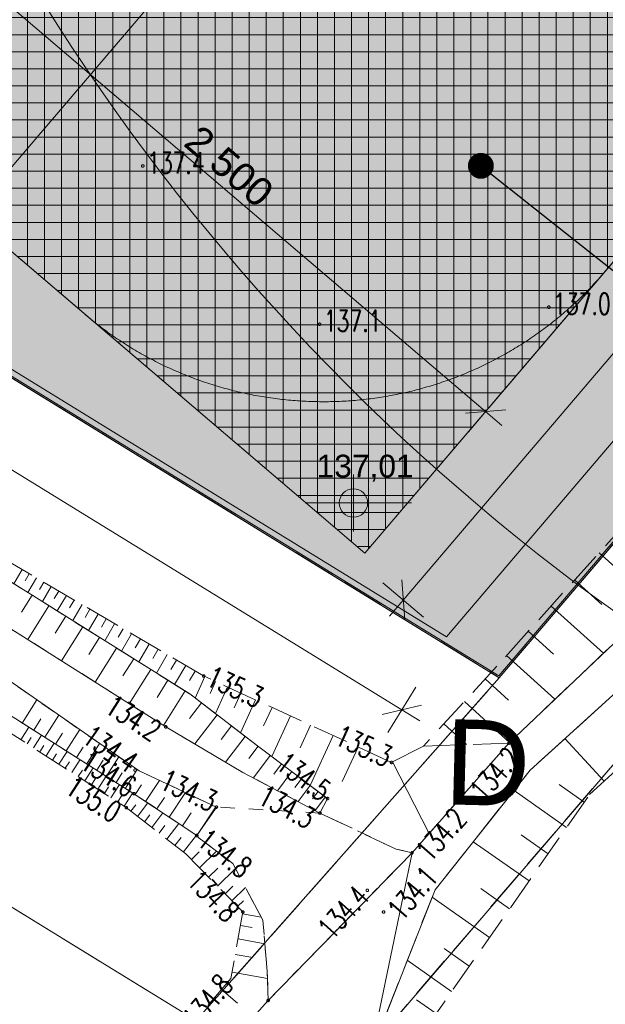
# Model space of a CAD drawing. Header units: centimetres. Extents: x -29333 to 403204, y -464147 to 16641.
# Tile 49 of 134: x 60333 to 62393, y -16790 to -13327. Entities that reach past the tile are written whole.
import ezdxf
from ezdxf.xclip import XClip

# ---------------------------------------------------------------- set-up
doc = ezdxf.new("R2010")
doc.units = ezdxf.units.CM
doc.header["$MEASUREMENT"] = 0
doc.header["$XCLIPFRAME"] = 0
for name, pattern in [('1_OTRK', [175, 125, -50]), ('1_OTRKG', [175, 125, -50]), ('1_OTWM', [100, 50, -50]), ('EGKK', [200, 150, -50]), ('Przerywana długa', [7800, 5000, -2800])]:
    doc.linetypes.add(name, pattern=pattern)
for name, color, linetype in [('2010 Mlawa_628_1_mdcp_plus_zakres obcięta_13_Dzialki', 7, 'Continuous'), ('2010 Mlawa_628_1_mdcp_plus_zakres obcięta_13_Kontury', 7, 'Continuous'), ('2010 Mlawa_628_1_mdcp_plus_zakres obcięta_13_OTR_L_0', 7, 'Continuous'), ('2010 Mlawa_628_1_mdcp_plus_zakres obcięta_13_OTR_L_1', 7, 'Continuous'), ('2010 Mlawa_628_1_mdcp_plus_zakres obcięta_13_OTR_T_1', 7, 'Continuous'), ('2010 Mlawa_628_1_mdcp_plus_zakres obcięta_13_OTW_L_0', 7, 'Continuous'), ('2010 Mlawa_628_1_mdcp_plus_zakres obcięta_13_OTW_L_3', 7, 'Continuous'), ('810-G Ogólne', 7, 'Continuous'), ('FURTKI BRAMY', 7, 'Continuous'), ('MAPA MDCP', 7, 'Continuous'), ('PROJEKTOWANE DROGI', 7, 'Continuous'), ('PZT NOWE', 7, 'Continuous'), ('PZT NOWE PAB', 7, 'Continuous'), ('TEREN', 7, 'Continuous')]:
    doc.layers.add(name, color=color, linetype=linetype)
doc.styles.add('GENERATED_STYLE_11', font='arial.ttf')
doc.styles.add('GENERATED_STYLE_2', font='Simplex.shx')
doc.linetypes.add('FENCELINE1', pattern='A,0.25,-0.1,[133,ltypeshp.shx,S=0.1,R=0,X=-0.1,Y=0],-0.1,1', length=1.45)
doc.dimstyles.new('GENERATED_STYLE__1', dxfattribs={"dimtxt": 100, "dimasz": 95, "dimexe": 0.18, "dimexo": 0.0625, "dimgap": 0.09, "dimtad": 1, "dimdec": 0, "dimzin": 0, "dimdsep": 46, "dimtxsty": 'GENERATED_STYLE_11', "dimblk": 'ARROWHEAD_6', "dimblk1": 'ARROWHEAD_6', "dimblk2": 'ARROWHEAD_6', "dimcen": 0.09, "dimse1": 1, "dimse2": 1, "dimclrd": 7, "dimclre": 7, "dimclrt": 7, "dimadec": 1, "dimazin": 0, "dimtfac": 1, "dimtdec": 4, "dimtmove": 0, "dimatfit": 3, "dimfxl": 1, "dimtolj": 1, "dimtzin": 0, "dimarcsym": 0})
doc.dimstyles.new('GENERATED_STYLE__2', dxfattribs={"dimtxt": 100, "dimasz": 95, "dimexe": 0.18, "dimexo": 0.0625, "dimgap": 0.09, "dimtad": 1, "dimdec": 0, "dimzin": 0, "dimdsep": 46, "dimtxsty": 'GENERATED_STYLE_11', "dimblk": 'ARROWHEAD_6', "dimblk1": 'ARROWHEAD_6', "dimblk2": 'ARROWHEAD_6', "dimcen": 0.09, "dimse1": 1, "dimse2": 1, "dimclrd": 7, "dimclre": 7, "dimclrt": 7, "dimadec": 1, "dimazin": 0, "dimtfac": 1, "dimtdec": 4, "dimtmove": 2, "dimatfit": 3, "dimfxl": 1, "dimtolj": 1, "dimtzin": 0, "dimarcsym": 0})
doc.dimstyles.new('GENERATED_STYLE__5', dxfattribs={"dimtxt": 0.18, "dimasz": 182.4, "dimexe": 0.18, "dimexo": 0.0625, "dimgap": 0.09, "dimtad": 0, "dimtih": 1, "dimtoh": 1, "dimdec": 4, "dimzin": 0, "dimdsep": 46, "dimcen": 0.09, "dimadec": 0, "dimazin": 0, "dimtfac": 1, "dimtdec": 4, "dimtmove": 0, "dimatfit": 3, "dimldrblk": 'ARROWHEAD_11', "dimfxl": 1, "dimtolj": 1, "dimtzin": 0, "dimarcsym": 0})

# ---------------------------------------------------------------- blocks, each defined once
blk = doc.blocks.new('Rysunek_4_13', base_point=(-745725621.2, -588524063.1))
at = {"layer": '2010 Mlawa_628_1_mdcp_plus_zakres obcięta_13_Dzialki', "color": 7, "linetype": 'Continuous', "lineweight": 18}
for p, q in [((68645.8, -7870.1), (62019.8, -15641.1)), ((68080.8, -9355.1), (61356.8, -17185.1)), ((62019.8, -15641.1), (57732.8, -13005.1)), ((56722.8, -14247.1), (60953.8, -16847.1)), ((60953.8, -16847.1), (62019.8, -15641.1))]:
    blk.add_line(p, q, dxfattribs=at)
at = {"layer": '2010 Mlawa_628_1_mdcp_plus_zakres obcięta_13_Kontury', "color": 3, "linetype": 'EGKK', "lineweight": 18}
for p, q in [((62019.8, -15641.1), (68645.8, -7870.1)), ((68080.8, -9355.1), (61356.8, -17185.1)), ((59088.8, -13839.1), (62019.8, -15641.1)), ((60953.8, -16847.1), (56722.8, -14247.1)), ((60953.8, -16847.1), (62019.8, -15641.1))]:
    blk.add_line(p, q, dxfattribs=at)
at = {"layer": '2010 Mlawa_628_1_mdcp_plus_zakres obcięta_13_OTR_L_0', "color": 7, "linetype": 'Continuous', "lineweight": 18}
for p, q in [((60930.8, -15698.1), (59933.8, -15074.1)), ((59828.8, -15170.1), (60846.8, -15814.1)), ((60752.8, -15969.1), (59753.8, -15275.1)), ((60376.2, -15351), (60339.1, -15410.2)), ((59686.8, -15387.1), (60734.8, -16049.1)), ((60435.5, -15388), (60361.1, -15506.8)), ((60494.9, -15425.2), (60457.6, -15484.7)), ((60554.4, -15462.5), (60479.7, -15581.8)), ((60614.1, -15499.8), (60576.6, -15559.6)), ((60673.9, -15537.3), (60598.8, -15657.2)), ((60733.8, -15574.8), (60696.2, -15634.9)), ((60794, -15612.4), (60718.5, -15732.9)), ((60854.2, -15650.1), (60816.4, -15710.5)), ((60342.1, -15801), (60393.6, -15719.5)), ((60914.6, -15687.9), (60838.8, -15809)), ((61173.8, -15884.1), (60930.8, -15698.1)), ((60972.3, -15729.8), (60930.6, -15784.4)), ((60382, -15826.2), (60407.2, -15786.3)), ((60421, -15850.8), (60470.3, -15772.8)), ((61026.9, -15771.6), (60948.4, -15874.1)), ((60846.8, -15814.1), (61117.8, -15974.1)), ((61078.1, -15810.8), (61041.3, -15859)), ((60459.2, -15875), (60483.3, -15836.8)), ((60496.5, -15898.6), (60543.8, -15823.8)), ((61126.3, -15847.7), (61057, -15938.2)), ((60533.1, -15921.7), (60556.2, -15885.1)), ((60568.9, -15944.3), (60614.1, -15872.7)), ((61171.5, -15882.3), (61139, -15924.8)), ((61415.8, -16066.1), (61173.8, -15884.1)), ((60638.2, -15988), (60681.5, -15919.5)), ((61214.3, -15914.5), (61154.8, -15993.6)), ((60603.9, -15966.4), (60626, -15931.4)), ((61253.8, -15944.2), (61226.5, -15980.6)), ((60671.7, -16009.2), (60692.9, -15975.7)), ((60704.5, -16029.9), (60746, -15964.3)), ((61024.8, -16096.1), (60752.8, -15969.1)), ((61117.8, -15974.1), (61388.8, -16117.1)), ((61290.2, -15971.6), (61239.9, -16038.5)), ((60739, -16051.9), (60761.7, -16017.8)), ((60775.8, -16076.3), (60824.8, -16002.7)), ((61323.6, -15996.7), (61300.5, -16027.5)), ((61354.4, -16019.9), (61311.9, -16076.5)), ((60734.8, -16049.1), (60955.8, -16196.1)), ((60815.7, -16102.8), (60842.2, -16063)), ((60858.8, -16131.5), (60916.1, -16045.3)), ((61382.7, -16041.2), (61363.1, -16067.2)), ((61408.7, -16060.7), (61372.7, -16108.6)), ((60955.8, -16196.1), (61023, -16095.2)), ((60955.8, -16196.1), (61024.8, -16096.1)), ((61388.8, -16117.1), (61415.8, -16066.1)), ((60905.4, -16162.5), (60936.4, -16115.9))]:
    blk.add_line(p, q, dxfattribs=at)
at = {"layer": '2010 Mlawa_628_1_mdcp_plus_zakres obcięta_13_OTR_L_1', "color": 7, "linetype": '1_OTRKG', "lineweight": 18}
for p, q in [((62593.8, -14954.5), (62011.3, -15600.6)), ((60979.8, -15635.1), (59959.8, -15037.1)), ((59656.8, -15422.1), (60707.8, -16098.1)), ((62337.5, -16052.4), (62864.2, -15568.7)), ((62011.3, -15600.6), (61752.8, -15882.1)), ((61640.8, -15939.1), (60979.8, -15635.1)), ((61752.8, -15882.1), (61640.8, -15939.1)), ((61656.8, -17023.1), (62337.5, -16052.4)), ((60707.8, -16098.1), (60917.8, -16261.1)), ((60917.8, -16261.1), (61117.8, -16465.1)), ((61117.8, -16465.1), (61075.8, -16699.1)), ((61075.8, -16699.1), (60480.8, -17400.1))]:
    blk.add_line(p, q, dxfattribs=at)
at = {"layer": '2010 Mlawa_628_1_mdcp_plus_zakres obcięta_13_OTR_L_1', "color": 7, "linetype": '1_OTRK', "lineweight": 18}
for p, q in [((59933.8, -15074.1), (60930.8, -15698.1)), ((62053.8, -15871.1), (62623.4, -15329.3)), ((60734.8, -16049.1), (59686.8, -15387.1)), ((62768.9, -15385.3), (62128.8, -15965.9)), ((60930.8, -15698.1), (61173.8, -15884.1)), ((61173.8, -15884.1), (61415.8, -16066.1)), ((61712.8, -16257.1), (62053.8, -15871.1)), ((61752.8, -15882.1), (62053.8, -15871.1)), ((62128.8, -15965.9), (61793.8, -16387.3)), ((60955.8, -16196.1), (60734.8, -16049.1)), ((61415.8, -16066.1), (61388.8, -16117.1)), ((61388.8, -16117.1), (61656.8, -16244.1)), ((60963.8, -16205.1), (60955.8, -16196.1)), ((61082.8, -16295.1), (60963.8, -16205.1)), ((61656.8, -16244.1), (61712.8, -16257.1)), ((61187.8, -16494.1), (61082.8, -16295.1)), ((61793.8, -16387.3), (61567.8, -16960.1)), ((61203.8, -16673.1), (61187.8, -16494.1)), ((61206.8, -16776.1), (61203.8, -16673.1)), ((60607.8, -17442.1), (61206.8, -16776.1))]:
    blk.add_line(p, q, dxfattribs=at)
at = {"layer": '2010 Mlawa_628_1_mdcp_plus_zakres obcięta_13_OTR_L_1', "color": 7, "linetype": 'Continuous', "lineweight": 18}
for p, q in [((62370.9, -15201.7), (62569.5, -15380.7)), ((60341.5, -15260.8), (60312.2, -15310.9)), ((60366.5, -15275.5), (60351.6, -15300.9)), ((60391.9, -15290.4), (60361.7, -15341.9)), ((62284.8, -15297.3), (62380.3, -15383.5)), ((60417.6, -15305.5), (60402.3, -15331.6)), ((60443.8, -15320.8), (60412.7, -15373.8)), ((60470.3, -15336.3), (60454.5, -15363.2)), ((60497.1, -15352.1), (60465.2, -15406.6)), ((60524.4, -15368.1), (60508.2, -15395.7)), ((60552.1, -15384.3), (60519.2, -15440.4)), ((60580.1, -15400.7), (60563.4, -15429.2)), ((62201.8, -15389.3), (62385.9, -15555.3)), ((60608.6, -15417.4), (60574.7, -15475.2)), ((60637.5, -15434.4), (60620.3, -15463.7)), ((60666.8, -15451.5), (60631.9, -15511)), ((60696.5, -15469), (60678.8, -15499.1)), ((60726.7, -15486.7), (60690.8, -15547.8)), ((60757.3, -15504.6), (60739.1, -15535.6)), ((62121.9, -15478), (62210.5, -15557.9)), ((60788.3, -15522.8), (60751.4, -15585.8)), ((60819.8, -15541.3), (60801.1, -15573.2)), ((60851.7, -15560), (60813.7, -15624.8)), ((60884.1, -15579), (60864.9, -15611.9)), ((62044.9, -15563.3), (62215.6, -15717.2)), ((60917, -15598.3), (60877.9, -15665)), ((60950.4, -15617.8), (60930.5, -15651.6)), ((60984.4, -15637.2), (60949.8, -15712.6)), ((61970.3, -15645.3), (62051.9, -15720.3)), ((61022.1, -15654.5), (61002.8, -15696.5)), ((61064.1, -15673.8), (61021.1, -15767.2)), ((61110.8, -15695.3), (61086.9, -15747.3)), ((61162.7, -15719.2), (61109.5, -15834.9)), ((61220.6, -15745.8), (61190.9, -15810.2)), ((61897.8, -15724.3), (62055.7, -15869.3)), ((61284.9, -15775.4), (61219.2, -15918.2)), ((60336.8, -15859.4), (60365, -15815.5)), ((61356.3, -15808.2), (61319.9, -15887.4)), ((61825.3, -15803.2), (61904.2, -15875.6)), ((60358.8, -15873.6), (60373, -15851.5)), ((60381, -15887.8), (60409.5, -15843.5)), ((61435.5, -15844.6), (61354.8, -16020.2)), ((62388.7, -16005.4), (62250.8, -15855.2)), ((60403.2, -15902.1), (60417.5, -15879.9)), ((60425.5, -15916.5), (60454.3, -15871.8)), ((61523.3, -15885), (61467.4, -16006.4)), ((61752.8, -15882.1), (61752.9, -15882.1)), ((60448, -15930.9), (60462.4, -15908.5)), ((60470.5, -15945.4), (60499.4, -15900.4)), ((60493.1, -15959.9), (60507.6, -15937.3)), ((60515.8, -15974.5), (60545, -15929.1)), ((60561.5, -16003.9), (60590.9, -15958.2)), ((61644.6, -15937.2), (61772.8, -16189.2)), ((60538.6, -15989.2), (60553.2, -15966.4)), ((60584.4, -16018.7), (60599.2, -15995.7)), ((60607.5, -16033.5), (60637.2, -15987.4)), ((60630.7, -16048.4), (60645.6, -16025.3)), ((60653.9, -16063.4), (60683.9, -16016.9)), ((62318.9, -16078.9), (62230.1, -16016.7)), ((60677.3, -16078.4), (60692.3, -16055.1)), ((60700.8, -16093.5), (60730.9, -16046.6)), ((62256.7, -16167.7), (62071.6, -16037.9)), ((60723.9, -16110.5), (60741.5, -16087.8)), ((60747.4, -16128.8), (60783.9, -16081.7)), ((60771.8, -16147.7), (60790.8, -16123.3)), ((60797.2, -16167.4), (60836.5, -16116.7)), ((60823.5, -16187.8), (60843.9, -16161.5)), ((60850.8, -16209), (60893.2, -16154.4)), ((60879.1, -16231), (60901.1, -16202.7)), ((60908.6, -16253.9), (60954.2, -16195)), ((62191.8, -16260.2), (62096.4, -16193.4)), ((62124.9, -16355.5), (61928.5, -16217.8)), ((60936.6, -16280.3), (60964.2, -16253.2)), ((60965.8, -16310), (61025.4, -16251.6)), ((60997.4, -16342.2), (61029.6, -16310.7)), ((61028.4, -16373.9), (61091.7, -16311.8)), ((61055.4, -16401.4), (61082.9, -16374.4)), ((61078.9, -16425.3), (61126.8, -16378.4)), ((62056.1, -16453.8), (61954.9, -16382.8)), ((61099.3, -16446.2), (61120.2, -16425.7)), ((61985.1, -16554.9), (61783.4, -16413.5)), ((61116.6, -16471.9), (61182.4, -16483.7)), ((61109.3, -16512.7), (61150.1, -16520)), ((61100.8, -16559.9), (61195.2, -16576.8)), ((61091, -16614.5), (61145.7, -16624.4)), ((61914.4, -16655.8), (61825.7, -16593.6)), ((61852.2, -16744.5), (61696, -16635)), ((61079.8, -16676.9), (61204.6, -16699.3)), ((61042.7, -16738.1), (61098.9, -16785.9)), ((61797.4, -16822.6), (61728.8, -16774.4))]:
    blk.add_line(p, q, dxfattribs=at)
at = {"layer": '2010 Mlawa_628_1_mdcp_plus_zakres obcięta_13_OTR_T_1', "color": 7, "linetype": 'Continuous', "lineweight": 18}
for centre in [(60765.8, -13841.7), (62194, -14338.2), (61387.7, -14398.3), (60979.8, -15635.1), (60846.8, -15814.1), (62053.8, -15871.1), (60738.8, -15966.1), (61640.8, -15939.1), (60734.8, -16049.1), (61415.8, -16066.1), (60707.8, -16098.1), (61024.8, -16096.1), (61388.8, -16117.1), (60955.8, -16196.1), (61712.8, -16257.1), (61555.8, -16389.1), (61117.8, -16465.1), (61612.8, -16465.1), (61063.2, -16713.9), (61206.8, -16776.1)]:
    blk.add_circle(centre, 4.5, dxfattribs=at)
at = {"layer": '2010 Mlawa_628_1_mdcp_plus_zakres obcięta_13_OTW_L_0', "color": 141, "linetype": 'Continuous', "lineweight": 18, "true_color": 0x59d9ff}
for p, q in [((62623.4, -15329.3), (62053.8, -15871.1)), ((62128.8, -15965.9), (62768.9, -15385.3)), ((62053.8, -15871.1), (61712.8, -16257.1)), ((61793.8, -16387.3), (62128.8, -15965.9)), ((61712.8, -16257.1), (61206.8, -16776.1)), ((61712.8, -16257.1), (61567.8, -16960.1)), ((61567.8, -16960.1), (61793.8, -16387.3)), ((61206.8, -16776.1), (60607.8, -17442.1))]:
    blk.add_line(p, q, dxfattribs=at)
at = {"layer": '2010 Mlawa_628_1_mdcp_plus_zakres obcięta_13_OTW_L_3', "color": 7, "linetype": '1_OTWM', "lineweight": 18}
for p, q in [((60846.8, -15814.1), (59828.8, -15170.1)), ((59753.8, -15275.1), (60752.8, -15969.1)), ((61117.8, -15974.1), (60846.8, -15814.1)), ((60752.8, -15969.1), (61024.8, -16096.1)), ((61388.8, -16117.1), (61117.8, -15974.1)), ((61024.8, -16096.1), (60955.8, -16196.1)), ((61388.8, -16117.1), (61024.8, -16096.1)), ((61656.8, -16244.1), (61388.8, -16117.1)), ((60955.8, -16196.1), (60963.8, -16205.1)), ((60963.8, -16205.1), (61082.8, -16295.1)), ((61206.8, -16776.1), (61712.8, -16257.1)), ((61712.8, -16257.1), (61656.8, -16244.1)), ((61082.8, -16295.1), (61187.8, -16494.1)), ((61187.8, -16494.1), (61203.8, -16673.1)), ((61203.8, -16673.1), (61206.8, -16776.1))]:
    blk.add_line(p, q, dxfattribs=at)
at = {"layer": '2010 Mlawa_628_1_mdcp_plus_zakres obcięta_13_OTR_T_1', "color": 7, "linetype": 'Continuous', "lineweight": 18, "char_height": 75, "attachment_point": 7, "style": 'GENERATED_STYLE_2'}
for s, insert in [('\\A1;{\\W0.700000x;\\pql;\\FSimplex.shx;137.4}', (60780.8, -13867.7)), ('\\A1;{\\W0.700000x;\\pql;\\FSimplex.shx;137.0}', (62209, -14364.2)), ('\\A1;{\\W0.700000x;\\pql;\\FSimplex.shx;137.1}', (61402.7, -14424.3))]:
    blk.add_mtext(s, dxfattribs=dict(at, insert=insert))
at = {"layer": '2010 Mlawa_628_1_mdcp_plus_zakres obcięta_13_OTR_T_1', "color": 7, "linetype": 'Continuous', "lineweight": 18, "char_height": 75, "style": 'GENERATED_STYLE_2'}
for s, insert, attachment_point, rotation in [('\\A1;{\\W0.700000x;\\pql;\\FSimplex.shx;135.3}', (60982.6, -15665), 7, 335.3019), ('\\A1;{\\W0.700000x;\\pql;\\FSimplex.shx;134.2}', (60666.9, -15697.1), 1, 327.682), ('\\A1;{\\W0.700000x;\\pql;\\FSimplex.shx;134.4}', (60547.8, -15865), 7, 325.2125), ('\\A1;{\\W0.700000x;\\pql;\\FSimplex.shx;135.3}', (61435, -15873.1), 7, 335.3019), ('\\A1;{\\W0.700000x;\\pql;\\FSimplex.shx;134.6}', (60539.5, -15956.5), 7, 327.7202), ('\\A1;{\\W0.700000x;\\pql;\\FSimplex.shx;134.5}', (61228.7, -15957.9), 7, 323.0544), ('\\A1;{\\W0.700000x;\\pql;\\FSimplex.shx;134.2}', (61909.8, -16030.1), 1, 48.542), ('\\A1;{\\W0.700000x;\\pql;\\FSimplex.shx;135.0}', (60527.8, -15981.3), 1, 327.251), ('\\A1;{\\W0.700000x;\\pql;\\FSimplex.shx;134.3}', (60819.4, -16028.9), 7, 334.9716), ('\\A1;{\\W0.700000x;\\pql;\\FSimplex.shx;134.3}', (61200.3, -16014.6), 1, 332.1805), ('\\A1;{\\W0.700000x;\\pql;\\FSimplex.shx;134.2}', (61720.8, -16244.1), 1, 48.542), ('\\A1;{\\W0.700000x;\\pql;\\FSimplex.shx;134.8}', (60951.6, -16225.8), 7, 321.9351), ('\\A1;{\\W0.700000x;\\pql;\\FSimplex.shx;134.8}', (60969.5, -16310), 1, 314.4327), ('\\A1;{\\W0.700000x;\\pql;\\FSimplex.shx;134.1}', (61620.6, -16452), 1, 49.534), ('\\A1;{\\W0.700000x;\\pql;\\FSimplex.shx;134.4}', (61431.5, -16565.9), 7, 47.9556), ('\\A1;{\\W0.700000x;\\pql;\\FSimplex.shx;134.8}', (60956.8, -16879.5), 7, 49.6758)]:
    blk.add_mtext(s, dxfattribs=dict(at, insert=insert, attachment_point=attachment_point, rotation=rotation))
blk = doc.blocks.new('*D66')
at = {"layer": 'PZT NOWE', "color": 7, "linetype": 'Continuous', "lineweight": 13, "transparency": 16777216}
for p, q in [((63642.4, -9785.5), (63785, -9907.1)), ((63719.3, -9916.8), (63708.1, -9775.8)), ((63713.7, -9846.3), (61780.2, -12113.9)), ((61785.8, -12184.4), (61774.6, -12043.4)), ((61708.9, -12053.1), (61851.6, -12174.7)), ((61780.2, -12113.9), (60156.9, -14017.8))]:
    blk.add_line(p, q, dxfattribs=at)
at = {"layer": 'PZT NOWE', "color": 7, "lineweight": 13, "transparency": 16777216, "insert": (62620.8, -11097.2), "char_height": 100, "attachment_point": 7, "rotation": 49.5472, "style": 'GENERATED_STYLE_11'}
blk.add_mtext('\\A1;{\\pql;\\fArial|b0|i0|c0|p38;2\xa0980}', dxfattribs=at)
blk = doc.blocks.new('ARROWHEAD_6')
at = {"color": 0, "linetype": 'Continuous', "lineweight": 0}
for p, q in [((-0.5, -0.5), (0.5, 0.5)), ((0, 0), (-1, 0))]:
    blk.add_line(p, q, dxfattribs=at)
blk = doc.blocks.new('*D67')
at = {"layer": 'PZT NOWE', "color": 7, "linetype": 'Continuous', "lineweight": 13, "transparency": 16777216}
for p, q in [((63713.7, -9846.3), (61780.2, -12113.9)), ((61785.8, -12184.4), (61774.6, -12043.4)), ((61708.9, -12053.1), (61851.6, -12174.7)), ((61780.2, -12113.9), (60156.9, -14017.8)), ((60162.5, -14088.3), (60151.3, -13947.3)), ((60085.5, -13956.9), (60228.2, -14078.6))]:
    blk.add_line(p, q, dxfattribs=at)
at = {"layer": 'PZT NOWE', "color": 7, "lineweight": 13, "transparency": 16777216, "insert": (60842.4, -13183), "char_height": 100, "attachment_point": 7, "rotation": 49.5472, "style": 'GENERATED_STYLE_11'}
blk.add_mtext('\\A1;{\\pql;\\fArial|b0|i0|c0|p38;2\xa0502}', dxfattribs=at)
blk = doc.blocks.new('*D68')
at = {"layer": 'PZT NOWE', "color": 7, "linetype": 'Continuous', "lineweight": 13, "transparency": 16777216}
for p, q in [((61780.2, -12113.9), (60156.9, -14017.8)), ((60162.5, -14088.3), (60151.3, -13947.3)), ((60085.5, -13956.9), (60228.2, -14078.6)), ((60156.9, -14017.8), (59920, -14295.6)), ((59914.4, -14225.1), (59925.6, -14366.1)), ((59848.6, -14234.8), (59991.3, -14356.4)), ((59920, -14295.6), (59871.3, -14352.7))]:
    blk.add_line(p, q, dxfattribs=at)
at = {"layer": 'PZT NOWE', "color": 7, "lineweight": 13, "transparency": 16777216, "insert": (59949.3, -14230.3), "char_height": 100, "attachment_point": 7, "rotation": 49.5472, "style": 'GENERATED_STYLE_11'}
blk.add_mtext('\\A1;{\\pql;\\fArial|b0|i0|c0|p38;365}', dxfattribs=at)
blk = doc.blocks.new('*D75')
at = {"layer": 'PZT NOWE', "color": 7, "linetype": 'Continuous', "lineweight": 13, "transparency": 16777216}
for p, q in [((59628.3, -12830.3), (59749.9, -12687.6)), ((59632, -12710.3), (59689.1, -12758.9)), ((59759.6, -12753.3), (59618.6, -12764.5)), ((59689.1, -12758.9), (60069.6, -13083.3)), ((60008.8, -13154.7), (60130.4, -13012)), ((60140.1, -13077.7), (59999.1, -13088.9)), ((60069.6, -13083.3), (61971.9, -14705.3))]:
    blk.add_line(p, q, dxfattribs=at)
at = {"layer": 'PZT NOWE', "color": 7, "lineweight": 13, "transparency": 16777216, "insert": (59844.1, -12812.4), "char_height": 100, "attachment_point": 7, "rotation": 319.5472, "style": 'GENERATED_STYLE_11'}
blk.add_mtext('\\A1;{\\pql;\\fArial|b0|i0|c0|p38;500}', dxfattribs=at)
blk = doc.blocks.new('*D76')
at = {"layer": 'PZT NOWE', "color": 7, "linetype": 'Continuous', "lineweight": 13, "transparency": 16777216}
for p, q in [((60140.1, -13077.7), (59999.1, -13088.9)), ((60069.6, -13083.3), (61971.9, -14705.3)), ((61911, -14776.7), (62032.7, -14634)), ((61901.4, -14710.9), (62042.4, -14699.7)), ((61971.9, -14705.3), (62028.9, -14754))]:
    blk.add_line(p, q, dxfattribs=at)
at = {"layer": 'PZT NOWE', "color": 7, "lineweight": 13, "transparency": 16777216, "insert": (60903.6, -13768.2), "char_height": 100, "attachment_point": 7, "rotation": 319.5472, "style": 'GENERATED_STYLE_11'}
blk.add_mtext('\\A1;{\\pql;\\fArial|b0|i0|c0|p38;2\xa0500}', dxfattribs=at)
blk = doc.blocks.new('*D87')
at = {"layer": 'PZT NOWE', "color": 7, "linetype": 'Continuous', "lineweight": 13, "transparency": 16777216}
for p, q in [((62272.9, -8653.1), (62261.7, -8512.1)), ((62338.6, -8643.4), (62195.9, -8521.8)), ((62267.3, -8582.6), (62315.9, -8525.5)), ((58280.1, -13258.7), (62267.3, -8582.6)), ((58274.5, -13188.2), (58285.7, -13329.2)), ((58351.5, -13319.6), (58208.8, -13197.9)), ((58231.5, -13315.8), (58280.1, -13258.7))]:
    blk.add_line(p, q, dxfattribs=at)
at = {"layer": 'PZT NOWE', "color": 7, "lineweight": 13, "transparency": 16777216, "insert": (60147.6, -11037.8), "char_height": 100, "attachment_point": 7, "rotation": 49.5472, "style": 'GENERATED_STYLE_11'}
blk.add_mtext('\\A1;{\\pql;\\fArial|b0|i0|c0|p38;6\xa0145}', dxfattribs=at)
blk = doc.blocks.new('*D90')
at = {"layer": 'PZT NOWE', "color": 7, "linetype": 'Continuous', "lineweight": 13, "transparency": 16777216}
for p, q in [((66554.6, -9503.1), (66697.3, -9624.6)), ((66631.6, -9634.3), (66620.3, -9493.4)), ((66674.6, -9506.8), (66626, -9563.8)), ((66626, -9563.8), (61682.1, -15368)), ((61676.5, -15297.5), (61687.8, -15438.5)), ((61610.7, -15307.2), (61753.5, -15428.8)), ((61682.1, -15368), (61633.5, -15425.1))]:
    blk.add_line(p, q, dxfattribs=at)
at = {"layer": 'PZT NOWE', "color": 7, "lineweight": 13, "transparency": 16777216, "insert": (63902.2, -12948.1), "char_height": 100, "attachment_point": 7, "rotation": 49.5763, "style": 'GENERATED_STYLE_11'}
blk.add_mtext('\\A1;{\\pql;\\fArial|b0|i0|c0|p38;7\xa0624}', dxfattribs=at)
blk = doc.blocks.new('*D91')
at = {"layer": 'PZT NOWE', "color": 7, "linetype": 'Continuous', "lineweight": 13, "transparency": 16777216}
for p, q in [((58396.9, -13626.9), (58298.6, -13786.6)), ((58347.7, -13706.8), (58283.9, -13667.5)), ((58416.5, -13690.4), (58279, -13723.2)), ((61676.9, -15753.8), (58347.7, -13706.8)), ((61726, -15673.9), (61627.8, -15833.7)), ((61608.1, -15770.2), (61745.7, -15737.4)), ((61740.8, -15793.1), (61676.9, -15753.8))]:
    blk.add_line(p, q, dxfattribs=at)
at = {"layer": 'PZT NOWE', "color": 7, "lineweight": 13, "transparency": 16777216, "insert": (58867.7, -13970.7), "char_height": 100, "attachment_point": 7, "rotation": 328.4134, "style": 'GENERATED_STYLE_11'}
blk.add_mtext('\\A1;{\\pql;\\fArial|b0|i0|c0|p38;3\xa0908}', dxfattribs=at)
blk = doc.blocks.new('ARROWHEAD_11')
at = {"color": 0, "linetype": 'Continuous', "lineweight": 0}
blk.add_line((0, 0), (-1, 0), dxfattribs=at)
at = {"color": 0, "linetype": 'Continuous', "lineweight": 0, "const_width": 0.25, "flags": 128}
blk.add_lwpolyline([(-0.125, 0, 1), (0.125, 0, 1)], format="xyb", close=True, dxfattribs=at)

msp = doc.modelspace()

# ---------------------------------------------------------------- hatches: boundary and pattern name
at = {"layer": '810-G Ogólne', "linetype": 'Continuous', "lineweight": 13, "true_color": 0x00bb5e}
h = msp.add_hatch(dxfattribs=at)
h.set_pattern_fill('SIATKA_60X60_0001', color=112, style=0, pattern_type=2)
h.set_pattern_definition([(0, (0, 0), (0, 60), []), (90, (0, 0), (-60, 0), [])])
h.paths.add_polyline_path([(67095.5, -8696.3), (61547.3, -15203.3), (59645, -13581.3), (59736.8, -13473.7), (59356.3, -13149.2), (60653.9, -11627.4), (61034.4, -11951.8), (61268.3, -11677.4), (62482.6, -12712.8, 0.417204), (63049.6, -12670.7), (63094.7, -12617.9, 0.417939), (63044, -12050.9), (62593.1, -11666.4), (63400.7, -10719.3), (63856.4, -11108, 0.415811), (64421.2, -11062.2), (64529, -10935.7), (64224.6, -10676.2), (65522.2, -9154.3), (65826.6, -9413.8), (66218.9, -8953.8), (66736.6, -8347.3, -0.225165), (67764.4, -7916.8), (68548.3, -7953.1), (68117.1, -8432.5), (67702.5, -8415.4, 0.219055)])
at = {"layer": 'PROJEKTOWANE DROGI', "linetype": 'Continuous', "lineweight": 0, "true_color": 0x555555, "transparency": 33554559}
msp.add_hatch(color=251, dxfattribs=at).paths.add_polyline_path([(59356.3, -13149.2), (59736.8, -13473.7), (59645, -13581.3), (60558, -14359.8), (61547.3, -15203.3), (62780, -13757.5), (67095.5, -8696.3, -0.231794), (67741.3, -8416.3), (68163.5, -8435.8), (68574, -7954.3), (67764.4, -7916.8, 0.231794), (66715, -8371.9), (66218.9, -8953.8), (65826.6, -9413.8), (65522.2, -9154.3), (64224.6, -10676.2), (64529, -10935.7), (64424.1, -11058.7, -0.407322), (63868.3, -11118.1), (63400.7, -10719.3), (62593.1, -11666.4), (63044, -12050.9, -0.417939), (63094.7, -12617.9), (63049.6, -12670.7, -0.417204), (62482.6, -12712.8), (62181.4, -12456), (61724.8, -12066.7), (61268.3, -11677.4), (61034.4, -11951.8), (60653.9, -11627.4)])
at = {"layer": 'PZT NOWE PAB', "linetype": 'Continuous', "lineweight": 13, "transparency": 33554559}
h = msp.add_hatch(color=1, dxfattribs=at)
h.paths.add_polyline_path([(57732.8, -13005.1), (62019.8, -15641.1), (68645.8, -7870.1), (68651.8, -7856.1), (63157.8, -7583.1)])
h.paths.add_polyline_path([(62018.8, -15634.6), (57740.9, -13004.1), (63159.8, -7588.2), (68644.4, -7860.7), (68641.6, -7867.4)], flags=0)
at = {"layer": 'TEREN', "linetype": 'Continuous', "lineweight": 0, "true_color": 0x002e17, "transparency": 33554559}
msp.add_hatch(color=108, dxfattribs=at).paths.add_polyline_path([(57732.8, -13005.1), (62019.8, -15641.1), (68163.5, -8435.8), (67741.3, -8416.3, 0.231794), (67095.5, -8696.3), (61547.3, -15203.3), (59645, -13581.3), (59736.8, -13473.7), (59356.3, -13149.2), (60653.9, -11627.4), (61034.4, -11951.8), (61138.6, -11829.6), (60949, -11668), (61046.4, -11553.9), (60817.4, -11358.7), (62815.8, -9015), (63123.9, -9277.7), (63221.2, -9163.5), (64245.4, -10036.8), (63552.8, -10849.1), (63868.3, -11118.1, 0.407322), (64424.1, -11058.7), (64529, -10935.7), (64224.6, -10676.2), (65718.6, -8924.1), (65884.8, -8931.8), (66014.5, -8779.5), (66218.9, -8953.8), (66715, -8371.9, -0.231794), (67764.4, -7916.8), (68574, -7954.3), (68645.8, -7870.1), (68651.8, -7856.1), (63157.8, -7583.1)])

# ---------------------------------------------------------------- linework, layer by layer
at = {"layer": '810-G Ogólne', "color": 7, "linetype": 'Continuous', "lineweight": 13, "flags": 128}
msp.add_lwpolyline([(67095.5, -8696.3), (61547.3, -15203.3), (59645, -13581.3), (59736.8, -13473.7), (59356.3, -13149.2), (60653.9, -11627.4), (61034.4, -11951.8), (61268.3, -11677.4), (62482.6, -12712.8, 0.417204), (63049.6, -12670.7), (63094.7, -12617.9, 0.417939), (63044, -12050.9), (62593.1, -11666.4), (63400.7, -10719.3), (63856.4, -11108, 0.415811), (64421.2, -11062.2), (64529, -10935.7), (64224.6, -10676.2), (65522.2, -9154.3), (65826.6, -9413.8), (66218.9, -8953.8), (66736.6, -8347.3, -0.225165)], format="xyb", dxfattribs=at)
at = {"layer": 'FURTKI BRAMY', "color": 5, "linetype": 'FENCELINE1', "lineweight": 13, "ltscale": 100, "flags": 128}
msp.add_lwpolyline([(66431.5, -9397.9), (66778.2, -9693.5), (61834.4, -15497.7), (58505.2, -13450.7), (62492.4, -8774.5), (65884.8, -8931.8), (65911.4, -8954.4)], dxfattribs=at)
at = {"layer": 'PROJEKTOWANE DROGI', "color": 7, "linetype": 'Continuous', "lineweight": 13, "flags": 128}
msp.add_lwpolyline([(59356.3, -13149.2), (59736.8, -13473.7), (59645, -13581.3), (60558, -14359.8), (61547.3, -15203.3), (62780, -13757.5), (67095.5, -8696.3, -0.231794)], format="xyb", dxfattribs=at)
at = {"layer": 'PROJEKTOWANE DROGI', "color": 5, "linetype": 'Przerywana długa', "lineweight": 13}
msp.add_arc((61401.5, -13370.6), 1300, 229.5472, 319.5472, dxfattribs=at)
at = {"layer": 'PZT NOWE PAB', "color": 5, "linetype": 'Continuous', "lineweight": 13}
for p, q in [((61506.8, -15126.7), (61506.8, -14926.7)), ((61337, -15026.7), (61711.3, -15026.7))]:
    msp.add_line(p, q, dxfattribs=at)
at = {"layer": 'PZT NOWE PAB', "color": 1, "linetype": 'Continuous', "lineweight": 13, "flags": 128}
for points in [[(63157.8, -7583.1), (68651.8, -7856.1), (68645.8, -7870.1), (62019.8, -15641.1), (57732.8, -13005.1)], [(63157.8, -7583.1), (68651.8, -7856.1), (68645.8, -7870.1), (62019.8, -15641.1), (57732.8, -13005.1)], [(57732.8, -13005.1), (62019.8, -15641.1), (68645.8, -7870.1), (68651.8, -7856.1), (63157.8, -7583.1)], [(57740.9, -13004.1), (63159.8, -7588.2), (68644.4, -7860.7), (68641.6, -7867.4), (62018.8, -15634.6)], [(57740.9, -13004.1), (63159.8, -7588.2), (68644.4, -7860.7), (68641.6, -7867.4), (62018.8, -15634.6)], [(57740.9, -13004.1), (63159.8, -7588.2), (68644.4, -7860.7), (68641.6, -7867.4), (62018.8, -15634.6)], [(62018.8, -15634.6), (57740.9, -13004.1), (63159.8, -7588.2), (68644.4, -7860.7), (68641.6, -7867.4)]]:
    msp.add_lwpolyline(points, close=True, dxfattribs=at)
at = {"layer": 'PZT NOWE PAB', "color": 1, "linetype": 'Continuous', "lineweight": 13}
msp.add_circle((66785.2, -9305.3), 7500, dxfattribs=at)
at = {"layer": 'PZT NOWE PAB', "color": 5, "linetype": 'Continuous', "lineweight": 13}
msp.add_circle((61506.8, -15026.7), 50, dxfattribs=at)
at = {"layer": 'TEREN', "color": 7, "linetype": 'Continuous', "lineweight": 13, "flags": 128}
msp.add_lwpolyline([(68163.5, -8435.8), (62019.8, -15641.1), (57732.8, -13005.1), (63157.8, -7583.1), (68651.8, -7856.1)], dxfattribs=at)
msp.add_lwpolyline([(59356.3, -13149.2), (59736.8, -13473.7), (59645, -13581.3), (61547.3, -15203.3), (67095.5, -8696.3, -0.231794)], format="xyb", dxfattribs=at)

# ---------------------------------------------------------------- block references
at = {"layer": 'MAPA MDCP', "color": 151, "linetype": 'Continuous', "lineweight": 13, "true_color": 0x80c2ff}
ref = msp.add_blockref('Rysunek_4_13', (-745725621.2, -588524063.1), dxfattribs=at)
XClip(ref).set_block_clipping_path([(51157.1316538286, -19056.0251476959), (81475.159538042, -19056.0251476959), (81475.1595380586, -2291.2859517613), (80094.3925547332, -2197.1288595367), (79656.9077541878, 2708.9656158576), (81475.1595380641, 3294.6233514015), (81475.1595380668, 5995.166576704), (79391.2894918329, 5995.1665766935), (79236.5670289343, 4736.0914165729), (78168.8180721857, 4617.3317406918), (77590.5687296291, 5995.1665766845), (53235.899278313, 5995.1665765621), (53338.1891512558, 5713.3646833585), (52818.3323959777, 5714.3082139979), (52685.4063431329, 5995.1665765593), (51157.1316537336, 5995.1665765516)])

# ---------------------------------------------------------------- texts
at = {"layer": 'PZT NOWE PAB', "color": 5, "lineweight": 13, "insert": (61377, -14952), "char_height": 80, "attachment_point": 7, "style": 'GENERATED_STYLE_11'}
msp.add_mtext('\\A1;{\\pql;\\fArial|b0|i0|c0|p38;137,01}', dxfattribs=at)
at = {"layer": 'PZT NOWE PAB', "color": 1, "linetype": 'Continuous', "lineweight": 13, "insert": (61981.8, -15790.2), "char_height": 300, "attachment_point": 2, "rotation": 358.5881, "style": 'GENERATED_STYLE_11'}
msp.add_mtext('\\A1;{\\pqc;\\fArial|b0|i0|c0|p38;D}', dxfattribs=at)

# ---------------------------------------------------------------- dimensions: what is measured, and where the dimension line sits
at = {"layer": 'PZT NOWE', "color": 7, "linetype": 'Continuous', "lineweight": 13}
for base, p1, p2, angle, dimstyle, picture, middle, turn in [((62267.3, -8582.6), (58505.2, -13450.7), (62492.4, -8774.5), 49.5472, 'GENERATED_STYLE__1', '*D87', (60220.9, -10874.6), 49.5472), ((61682.1, -15368), (66778.2, -9693.5), (61834.4, -15497.7), 229.5763, 'GENERATED_STYLE__2', '*D90', (63975.5, -12784.9), 49.5763), ((61780.2, -12113.9), (63963.5, -10059.3), (61755.7, -12093), 229.5472, 'GENERATED_STYLE__1', '*D66', (62694.2, -10934.1), 49.5472), ((60156.9, -14017.8), (61755.7, -12093), (59645, -13581.3), 229.5472, 'GENERATED_STYLE__1', '*D67', (60915.8, -13019.8), 49.5472), ((59920, -14295.6), (59645, -13581.3), (60171.3, -14509.9), 229.5472, 'GENERATED_STYLE__1', '*D68', (59985.5, -14110.9), 49.5472), ((60069.6, -13083.3), (59680.7, -12768.8), (59645, -13581.3), 319.5472, 'GENERATED_STYLE__2', '*D75', (59963.6, -12848.5), 319.5472), ((61971.9, -14705.3), (59645, -13581.3), (61547.3, -15203.3), 319.5472, 'GENERATED_STYLE__1', '*D76', (61066.7, -13841.6), 319.5472), ((58347.7, -13706.8), (61834.4, -15497.7), (58505.2, -13450.7), 148.4134, 'GENERATED_STYLE__2', '*D91', (59040.2, -14018.1), 328.4134)]:
    dim = msp.add_linear_dim(base=base, p1=p1, p2=p2, angle=angle, dimstyle=dimstyle, dxfattribs=at)
    dim.commit()
    dim.dimension.update_dxf_attribs({"geometry": picture, "text_midpoint": middle, "dimtype": 160, "text_rotation": turn})

# ---------------------------------------------------------------- leaders
at = {"layer": 'PZT NOWE', "color": 7, "linetype": 'Continuous', "lineweight": 13, "annotation_type": 0, "has_hookline": 1, "hookline_direction": 0, "text_width": 1042.5}
msp.add_leader([(61955, -13841.2), (63263.8, -14877.2), (63532.4, -14877.2)], dimstyle='GENERATED_STYLE__5', dxfattribs=at)

doc.saveas('drawing.dxf')
